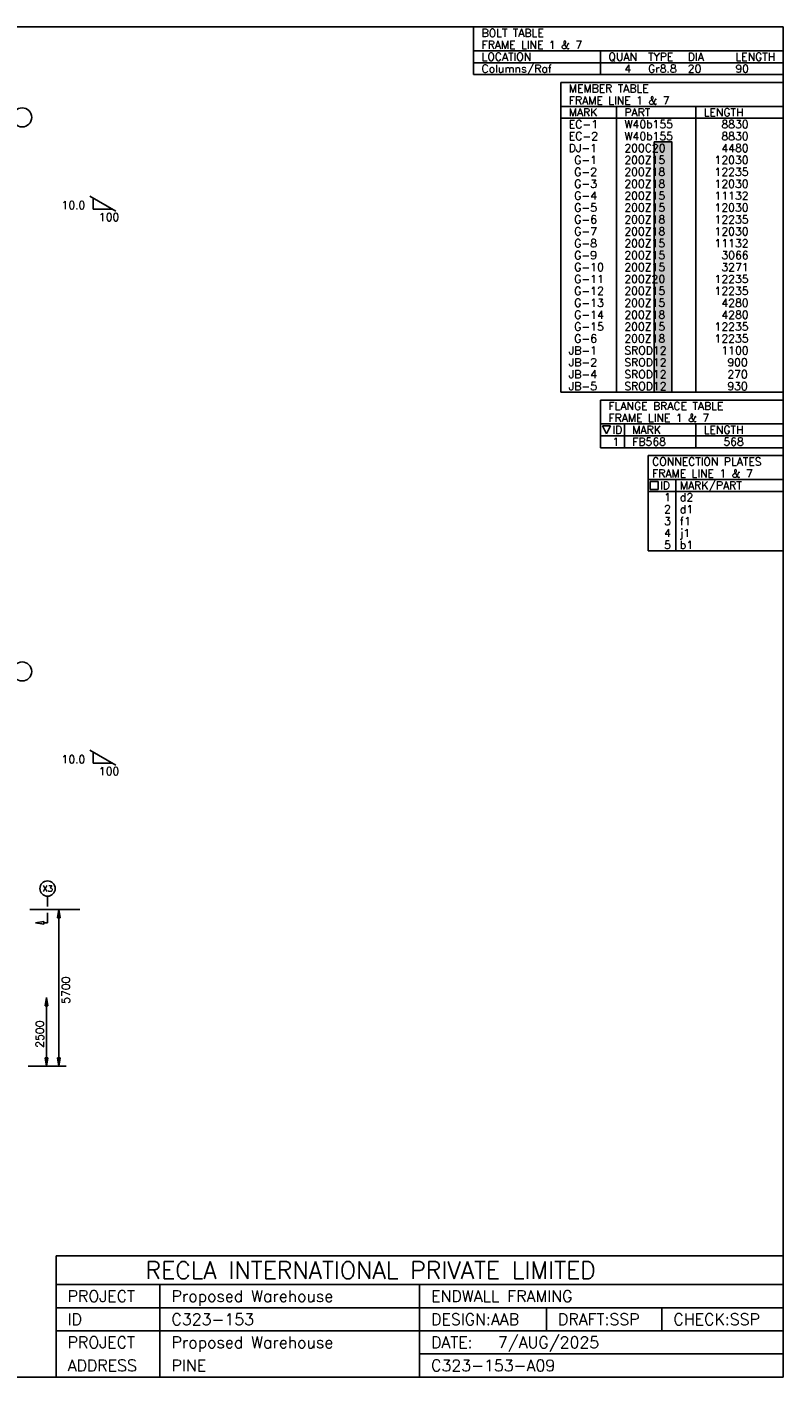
# Model space of a CAD drawing. Header units: millimetres. Extents: x 0 to 69438, y 0 to 49103.
# Tile 2 of 2: x 41923 to 69438, y 0 to 49103. Entities that reach past the tile are written whole.
import ezdxf
from ezdxf.enums import TextEntityAlignment as Align

# ---------------------------------------------------------------- set-up
doc = ezdxf.new("R2010")
doc.units = ezdxf.units.MM
doc.header["$MEASUREMENT"] = 0
doc.linetypes.add('CONTIN', pattern=[0])
doc.layers.get('0').update_dxf_attribs({"linetype": 'CONTIN'})
for name, color, linetype in [('11', 7, 'CONTIN'), ('12', 6, 'CONTIN'), ('13', 1, 'CONTIN'), ('14', 7, 'CONTIN'), ('2', 6, 'CONTIN'), ('22', 7, 'CONTIN'), ('26', 7, 'CONTIN'), ('7', 7, 'CONTIN')]:
    doc.layers.add(name, color=color, linetype=linetype)
doc.styles.add('SIMPLEX', font='SIMPLEX')

# ---------------------------------------------------------------- blocks, each defined once
blk = doc.blocks.new('EW1TBL')
for p, q in [((-8083.7666, 0), (0, 0)), ((-8083.7666, 0), (-8083.7666, -11259.53)), ((0, 0), (0, -11259.53)), ((-8083.7666, -866.11786), (0, -866.11786)), ((-8083.7666, -866.11786), (-8083.7666, -1299.1768)), ((-6062.8242, -866.11786), (-6062.8242, -1299.1768)), ((-3175.7651, -866.11786), (-3175.7651, -1299.1768)), ((-8083.7666, -1299.1768), (-8083.7666, -11259.53)), ((-8083.7666, -1299.1768), (0, -1299.1768)), ((-6062.8242, -1299.1768), (-6062.8242, -11259.53)), ((-3175.7651, -1299.1768), (-3175.7651, -11259.53)), ((-8083.7666, -11259.53), (0, -11259.53))]:
    blk.add_line(p, q)
at = {"layer": '14', "style": 'SIMPLEX'}
for s, p in [('MEMBER TABLE', (-7795.061, -360.88245)), ('FRAME LINE 1 & 7', (-7795.061, -793.94135)), ('MARK', (-7795.061, -1227.0002)), ('PART', (-5774.1182, -1227.0002)), ('LENGTH', (-2887.0591, -1227.0002))]:
    blk.add_text(s, height=288.705933, dxfattribs=at).set_placement(p)
at = {"layer": '26', "style": 'SIMPLEX'}
for s, p in [('EC-1', (-7795.061, -1660.0593)), ('W40b155', (-5774.1182, -1660.0593)), ('   8830', (-2887.0591, -1660.0593)), ('EC-2', (-7795.061, -2093.1182)), ('W40b155', (-5774.1182, -2093.1182)), ('   8830', (-2887.0591, -2093.1182)), ('DJ-1', (-7795.061, -2526.177)), ('200C20', (-5774.1182, -2526.177)), ('   4480', (-2887.0591, -2526.177)), (' G-1', (-7795.061, -2959.2358)), ('200Z15', (-5774.1182, -2959.2358)), ('  12030', (-2887.0591, -2959.2358)), (' G-2', (-7795.061, -3392.2944)), ('200Z18', (-5774.1182, -3392.2944)), ('  12235', (-2887.0591, -3392.2944)), (' G-3', (-7795.061, -3825.3533)), ('200Z18', (-5774.1182, -3825.3533)), ('  12030', (-2887.0591, -3825.3533)), (' G-4', (-7795.061, -4258.4121)), (' G-5', (-7795.061, -4691.4707)), ('200Z15', (-5774.1182, -4258.4121)), ('200Z15', (-5774.1182, -4691.4707)), ('  11132', (-2887.0591, -4258.4121)), ('  12030', (-2887.0591, -4691.4707)), (' G-6', (-7795.061, -5124.5298)), ('200Z18', (-5774.1182, -5124.5298)), ('  12235', (-2887.0591, -5124.5298)), (' G-7', (-7795.061, -5557.5884)), ('200Z18', (-5774.1182, -5557.5884)), ('  12030', (-2887.0591, -5557.5884)), (' G-8', (-7795.061, -5990.6475)), ('200Z15', (-5774.1182, -5990.6475)), ('  11132', (-2887.0591, -5990.6475)), (' G-9', (-7795.061, -6423.7061)), ('200Z15', (-5774.1182, -6423.7061)), ('   3066', (-2887.0591, -6423.7061)), (' G-10', (-7795.061, -6856.7656)), ('200Z15', (-5774.1182, -6856.7656)), ('   3271', (-2887.0591, -6856.7656)), (' G-11', (-7795.061, -7289.8247)), ('200Z20', (-5774.1182, -7289.8247)), ('  12235', (-2887.0591, -7289.8247)), (' G-12', (-7795.061, -7722.8833)), ('200Z15', (-5774.1182, -7722.8833)), ('  12235', (-2887.0591, -7722.8833)), (' G-13', (-7795.061, -8155.9424)), (' G-14', (-7795.061, -8589.001)), ('200Z15', (-5774.1182, -8155.9424)), ('200Z18', (-5774.1182, -8589.001)), ('   4280', (-2887.0591, -8155.9424)), ('   4280', (-2887.0591, -8589.001)), (' G-15', (-7795.061, -9022.0596)), ('200Z15', (-5774.1182, -9022.0596)), ('  12235', (-2887.0591, -9022.0596)), (' G-6', (-7795.061, -9455.1191)), ('200Z18', (-5774.1182, -9455.1191)), ('  12235', (-2887.0591, -9455.1191)), ('JB-1', (-7795.061, -9888.1777)), ('SROD12', (-5774.1182, -9888.1777)), ('   1100', (-2887.0591, -9888.1777)), ('JB-2', (-7795.061, -10321.236)), ('SROD12', (-5774.1182, -10321.236)), ('    900', (-2887.0591, -10321.236)), ('JB-4', (-7795.061, -10754.295)), ('SROD12', (-5774.1182, -10754.295)), ('    270', (-2887.0591, -10754.295)), ('JB-5', (-7795.061, -11187.354)), ('SROD12', (-5774.1182, -11187.354)), ('    930', (-2887.0591, -11187.354))]:
    blk.add_text(s, height=288.705933, dxfattribs=at).set_placement(p)
blk = doc.blocks.new('EW1BLT')
for p, q in [((-11259.532, 0), (0, 0)), ((-11259.532, 0), (-11259.532, -1732.2354)), ((0, 0), (0, -1732.2354)), ((-11259.532, -866.11786), (0, -866.11786)), ((-6640.2363, -866.11786), (-6640.2363, -1299.1768)), ((-11259.532, -1299.1768), (0, -1299.1768)), ((-6640.2363, -1299.1768), (-6640.2363, -1732.2354)), ((-11259.532, -1732.2354), (0, -1732.2354))]:
    blk.add_line(p, q)
at = {"layer": '14', "style": 'SIMPLEX'}
for s, p in [('BOLT TABLE', (-10970.826, -360.88245)), ('FRAME LINE 1 & 7', (-10970.826, -793.94135)), ('LOCATION', (-10970.826, -1227.0002)), ('QUAN', (-6351.5303, -1227.0002)), ('TYPE', (-4908.001, -1227.0002)), ('DIA', (-3464.4707, -1227.0002)), ('LENGTH', (-1732.2358, -1227.0002))]:
    blk.add_text(s, height=288.705933, dxfattribs=at).set_placement(p)
at = {"layer": '26', "style": 'SIMPLEX'}
for s, height, p in [('Columns/Raf', 288.705933, (-10970.826, -1660.0591)), ('4', 288.70593, (-5774.1182, -1660.0591)), ('Gr8.8', 288.705933, (-4908.001, -1660.0591)), ('20', 288.705933, (-3464.4707, -1660.0591)), ('90', 288.705933, (-1732.2358, -1660.0591))]:
    blk.add_text(s, height=height, dxfattribs=at).set_placement(p)
blk = doc.blocks.new('EW1CLT')
for p, q in [((-4908.001, 0), (0, 0)), ((-4908.001, 0), (-4908.001, -3464.4707)), ((0, 0), (0, -3464.4707)), ((-4908.001, -866.11786), (0, -866.11786)), ((-3897.5305, -866.11786), (-3897.5305, -3464.4707)), ((-4908.001, -1299.1768), (0, -1299.1768)), ((-4908.001, -3464.4707), (0, -3464.4707))]:
    blk.add_line(p, q)
at = {"layer": '14'}
for p, q in [((-4835.8247, -938.29425), (-4547.1187, -938.29425)), ((-4835.8247, -1227.0002), (-4835.8247, -938.29425)), ((-4547.1187, -938.29425), (-4547.1187, -1227.0002)), ((-4547.1187, -1227.0002), (-4835.8247, -1227.0002))]:
    blk.add_line(p, q, dxfattribs=at)
at = {"layer": '14', "style": 'SIMPLEX'}
for s, p in [('CONNECTION PLATES', (-4763.6484, -360.88245)), ('FRAME LINE 1 & 7', (-4763.6484, -793.94135)), ('ID', (-4474.9424, -1227.0002)), ('MARK/PART', (-3753.1775, -1227.0002))]:
    blk.add_text(s, height=288.705933, dxfattribs=at).set_placement(p)
at = {"layer": '26', "style": 'SIMPLEX'}
for s, height, p in [('1', 288.70593, (-4330.5894, -1660.0593)), ('d2', 288.705933, (-3753.1775, -1660.0593)), ('2', 288.70593, (-4330.5894, -2093.1182)), ('d1', 288.705933, (-3753.1775, -2093.1182)), ('3', 288.70593, (-4330.5894, -2526.177)), ('f1', 288.705933, (-3753.1775, -2526.177)), ('4', 288.70593, (-4330.5894, -2959.2358)), ('j1', 288.705933, (-3753.1775, -2959.2358)), ('5', 288.70593, (-4330.5894, -3392.2944)), ('b1', 288.705933, (-3753.1775, -3392.2944))]:
    blk.add_text(s, height=height, dxfattribs=at).set_placement(p)
blk = doc.blocks.new('EW1BRACE')
for p, q in [((-6640.2363, 0), (-6640.2363, -1732.2358)), ((-6640.2363, 0), (0, 0)), ((0, 0), (0, -1732.2358)), ((-6640.2363, -866.11786), (0, -866.11786)), ((-5774.1187, -866.11786), (-5774.1187, -1732.2358)), ((-3175.7651, -866.11786), (-3175.7651, -1732.2358)), ((-6640.2363, -1299.1768), (0, -1299.1768)), ((-6640.2363, -1732.2358), (0, -1732.2358))]:
    blk.add_line(p, q)
at = {"layer": '14'}
for p, q in [((-6423.707, -1227.0002), (-6568.0601, -938.29425)), ((-6568.0601, -938.29425), (-6279.354, -938.29425)), ((-6423.707, -1227.0002), (-6279.354, -938.29425))]:
    blk.add_line(p, q, dxfattribs=at)
at = {"layer": '14', "style": 'SIMPLEX'}
for s, p in [('FLANGE BRACE TABLE', (-6351.5303, -360.88245)), ('FRAME LINE 1 & 7', (-6351.5303, -793.94135)), ('ID', (-6207.1777, -1227.0002)), ('MARK', (-5485.4126, -1227.0002)), ('LENGTH', (-2887.0591, -1227.0002))]:
    blk.add_text(s, height=288.705933, dxfattribs=at).set_placement(p)
at = {"layer": '26', "style": 'SIMPLEX'}
for s, height, p in [('1', 288.70593, (-6207.1777, -1660.0593)), ('FB568', 288.705933, (-5485.4126, -1660.0593)), ('    568', 288.705933, (-3031.4121, -1660.0593))]:
    blk.add_text(s, height=height, dxfattribs=at).set_placement(p)
blk = doc.blocks.new('ARROW')
for p, q in [((0, 0), (-300, 50)), ((-300, 50), (-300, -50)), ((0, 0), (-300, -50))]:
    blk.add_line(p, q)
blk = doc.blocks.new('ARROWP')
for p, q in [((0, 0), (-300, 50)), ((-300, 50), (-300, -50)), ((0, 0), (-300, -50))]:
    blk.add_line(p, q)
blk = doc.blocks.new('CUTSEC')
at = {"layer": '7'}
for p, q in [((-485.02597, 0), (-115.48238, 0)), ((115.482376, 0), (485.02597, 0)), ((485.02597, 0), (485.02597, 138.578873))]:
    blk.add_line(p, q, dxfattribs=at)
at = {"layer": '7', "rotation": 90}
blk.add_blockref('ARROWP', (485.02597, 438.833099), dxfattribs=at)

msp = doc.modelspace()

# ---------------------------------------------------------------- hatches: boundary and pattern name
at = {"linetype": 'Continuous'}
h = msp.add_hatch(color=256, dxfattribs=at)
h.dxf.hatch_style = 1
h.paths.add_polyline_path([(64750, 44921), (65396, 44921), (65396, 35822), (64750, 35822)])

# ---------------------------------------------------------------- linework, layer by layer
for p, q in [((42982, 0), (42982, 4409)), ((42982, 4409), (69438, 4409)), ((69438, 0), (69438, 4409)), ((42982, 3359), (69438, 3359)), ((46762, 0), (46762, 3359)), ((56210, 0), (56210, 3359)), ((42982, 2520), (69438, 2520)), ((60830, 2520), (60830, 1680)), ((65029, 2520), (65029, 1680)), ((42982, 1680), (69438, 1680)), ((56210, 840), (69438, 840)), ((42982, 0), (69438, 0))]:
    msp.add_line(p, q)
msp.add_lwpolyline([(64750, 44921), (65396, 44921), (65396, 35822), (64750, 35822)], close=True, dxfattribs=at)
at = {"layer": '12'}
for p, q in [((42024, 17003), (43852, 17003)), ((41970, 11303), (43350, 11303))]:
    msp.add_line(p, q, dxfattribs=at)
at = {"layer": '13'}
for centre in [(41748, 45816), (41748, 25662)]:
    msp.add_circle(centre, 346, dxfattribs=at)
at = {"layer": '2'}
for p, q in [((45155, 42409), (44214, 42952)), ((44334, 42883), (44334, 42479)), ((45035, 42479), (44334, 42479)), ((45155, 22255), (44214, 22798)), ((44334, 22729), (44334, 22324)), ((45035, 22324), (44334, 22324)), ((43083, 11303), (43083, 17003)), ((42630, 11303), (42630, 13803))]:
    msp.add_line(p, q, dxfattribs=at)
at = {"layer": '22'}
for p, q in [((69438, 49103), (0, 49103)), ((69438, 0), (69438, 49103)), ((0, 0), (69438, 0))]:
    msp.add_line(p, q, dxfattribs=at)
at = {"layer": '7'}
msp.add_circle((42672, 17765), 277, dxfattribs=at)

# ---------------------------------------------------------------- block references
for name, p in [('EW1BLT', (69438, 49103)), ('EW1TBL', (69438, 47082)), ('EW1BRACE', (69438, 35534)), ('EW1CLT', (69438, 33513))]:
    msp.add_blockref(name, p)
at = {"layer": '2', "xscale": -1}
for p, rotation in [((43083, 17003), 270), ((43083, 11303), 89.99999999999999)]:
    msp.add_blockref('ARROW', p, dxfattribs=dict(at, rotation=rotation))
at = {"layer": '2'}
for p, rotation in [((42630, 13803), 90), ((42630, 11303), 270)]:
    msp.add_blockref('ARROW', p, dxfattribs=dict(at, rotation=rotation))
at = {"layer": '7', "yscale": -1, "zscale": -1, "rotation": 270}
msp.add_blockref('CUTSEC', (42672, 17003), dxfattribs=at)

# ---------------------------------------------------------------- texts
at = {"layer": '11', "style": 'SIMPLEX'}
for s, p in [('10.0', (43180, 42479)), ('100', (44540, 42046)), ('10.0', (43180, 22324)), ('100', (44540, 21891))]:
    msp.add_text(s, height=288.7, dxfattribs=at).set_placement(p)
for s, p in [('5700', (43481, 13575)), ('2500', (42533, 11975))]:
    msp.add_text(s, height=288.7, rotation=90, dxfattribs=at).set_placement(p)
at = {"layer": '14', "style": 'SIMPLEX'}
for s, height, p in [('RECLA INTERNATIONAL PRIVATE LIMITED', 629.9, (46237, 3569)), ('PROJECT', 419.9, (43402, 2730)), ('Proposed Warehouse', 419.94, (47182, 2730)), ('ENDWALL FRAMING', 419.94, (56630, 2730)), ('ID', 419.9, (43402, 1890)), ('C323-153', 419.9, (47182, 1890)), ('DESIGN:AAB', 419.9, (56630, 1890)), ('DRAFT:SSP', 419.9, (61249, 1890)), ('CHECK:SSP', 419.9, (65449, 1890)), ('PROJECT', 419.9, (43402, 1050)), ('Proposed Warehouse', 419.94, (47182, 1050)), (' 7/AUG/2025', 419.94, (58772, 1050)), ('DATE:', 419.9, (56630, 1050)), ('ADDRESS', 419.9, (43402, 210)), ('PINE', 419.9, (47182, 210)), ('C323-153-A09', 419.94, (56630, 210))]:
    msp.add_text(s, height=height, dxfattribs=at).set_placement(p)
at = {"layer": '7', "style": 'SIMPLEX'}
msp.add_text('X3', height=221.7, dxfattribs=at).set_placement((42672, 17765), align=Align.MIDDLE_CENTER)

doc.saveas('drawing.dxf')
